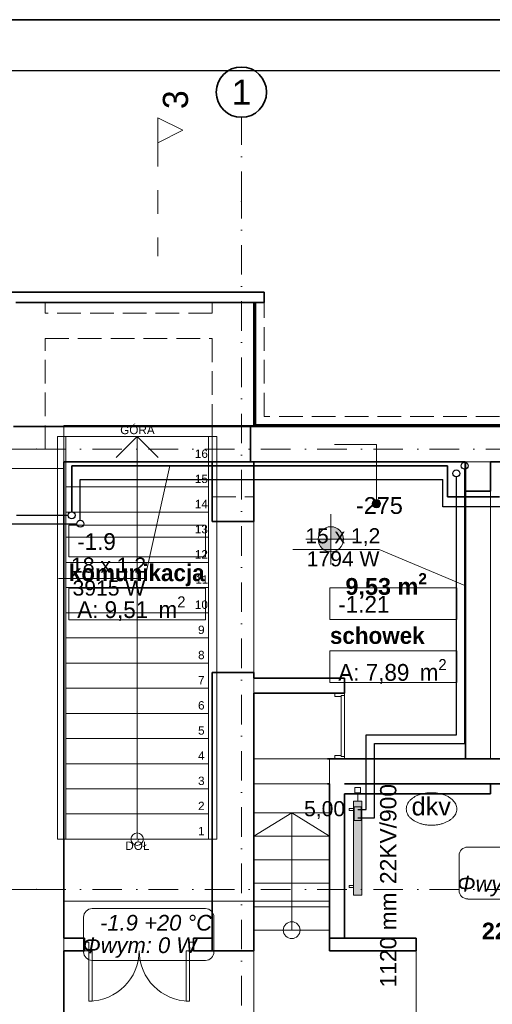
# Model space of a CAD drawing. Header units: millimetres. Extents: x -75424 to 111134, y 39940 to 476713.
# Tile 8 of 24: x 20325 to 25963, y 244921 to 256660. Entities that reach past the tile are written whole.
import ezdxf
from ezdxf.lldxf.tags import DXFTag

# ---------------------------------------------------------------- set-up
doc = ezdxf.new("R2010")
doc.units = ezdxf.units.MM
doc.header["$MEASUREMENT"] = 0
for name, pattern in [('Krawędzie ukryte', [3.912222, 2.822222, -1.09]), ('Kropki i Kreski', [6.702778, 3.527778, -1.763889, 0, -1.411111]), ('Przerywana', [5.644444, 2.822222, -2.822222])]:
    doc.linetypes.add(name, pattern=pattern)
for name, color, linetype in [('#podkład', 252, 'Continuous'), ('- A - ocieplenie', 7, 'Continuous'), ('- strefy pomieszczeń', 7, 'Continuous'), ('_TABELA', 7, 'Continuous'), ('Drzwi Archicad', 7, 'Continuous'), ('IS_Armatura_podłączeniowa_grz._dolnozas.', 7, 'SOLID'), ('IS_Armatura_Therm', 7, 'SOLID'), ('IS_Grafika', 7, 'SOLID'), ('IS_Grzejniki_Plan_rzut', 7, 'SOLID'), ('IS_Opisy_działek_Therm', 7, 'SOLID'), ('IS_Powrót', 5, 'DASH'), ('IS_Text_Armatury_Therm', 7, 'Continuous'), ('IS_Text_Konstrukcji', 7, 'Continuous'), ('IS_Text_Odbiornikow_Therm', 7, 'Continuous'), ('IS_Zasilanie', 1, 'SOLID'), ('Konstrukcja - Belki', 7, 'Continuous'), ('Konstrukcja - Schody', 7, 'Continuous'), ('Konstrukcja - Siatka mod', 7, 'Continuous'), ('Konstrukcja - Stropy', 7, 'Continuous'), ('Konstrukcja - Ściany działowe', 7, 'Continuous'), ('Konstrukcja - Ściany nośne wew..P', 7, 'Continuous'), ('Konstrukcja - Ściany zewnętrzne', 7, 'Continuous'), ('Wymiarowanie - Poziomy', 7, 'Continuous'), ('z JAN', 7, 'Continuous'), ('Znaczniki - Przekroje', 7, 'Continuous')]:
    doc.layers.add(name, color=color, linetype=linetype)
doc.styles.add('MtXpl_Arial', font='arial.ttf', dxfattribs={"height": 0.2})
doc.styles.add('MtXpl_Arial1', font='ariali.ttf', dxfattribs={"height": 0.2})
doc.styles.get("Standard").update_dxf_attribs({"font": 'arial.ttf'})
doc.styles.add('STYL_AUTOMATYCZNY_1', font='arial.ttf')
doc.styles.add('STYL_AUTOMATYCZNY_2', font='arial.ttf')
doc.styles.add('STYL_AUTOMATYCZNY_4', font='arial.ttf')
doc.styles.add('STYL_AUTOMATYCZNY_6', font='txt')
doc.styles.add('STYL_AUTOMATYCZNY_9', font='txt')
doc.linetypes.add('CO_LINE', pattern='A,12.7,-5.08,["C.O.",Standard,S=2.54,R=0,X=-2.54,Y=-1.27],-6.35', length=24.13)
tags = doc.linetypes.add('DASH', pattern=[15, 10, -5]).pattern_tags.tags
tags[6:7] = [DXFTag(74, 4), DXFTag(75, 0), DXFTag(340, '0'), DXFTag(46, 0.0), DXFTag(50, 0.0), DXFTag(44, 0.0), DXFTag(45, 0.0)]
tags[4:5] = [DXFTag(74, 4), DXFTag(75, 0), DXFTag(340, '0'), DXFTag(46, 0.0), DXFTag(50, 0.0), DXFTag(44, 0.0), DXFTag(45, 0.0)]
tags = doc.linetypes.add('SOLID', pattern=[10, 10, 0]).pattern_tags.tags
tags[6:7] = [DXFTag(74, 4), DXFTag(75, 0), DXFTag(340, '0'), DXFTag(46, 0.0), DXFTag(50, 0.0), DXFTag(44, 0.0), DXFTag(45, 0.0)]
tags[4:5] = [DXFTag(74, 4), DXFTag(75, 0), DXFTag(340, '0'), DXFTag(46, 0.0), DXFTag(50, 0.0), DXFTag(44, 0.0), DXFTag(45, 0.0)]

# ---------------------------------------------------------------- blocks, each defined once
blk = doc.blocks.new('SDFGHB')
at = {"linetype": 'Continuous', "lineweight": 13}
blk.add_hatch(color=252, dxfattribs=at).paths.add_polyline_path([(24189, 470890), (24193, 470871), (24204, 470854), (24220, 470844), (24239, 470840), (24258, 470844), (24274, 470854), (24285, 470871), (24289, 470890), (24285, 470909), (24274, 470925), (24258, 470936), (24239, 470940), (24220, 470936), (24204, 470925), (24193, 470909)])
at = {"layer": 'Wymiarowanie - Poziomy', "linetype": 'Continuous', "lineweight": 13}
for points in [[(23695, 470465), (23845, 470465), (23834, 470522), (23801, 470571), (23753, 470603), (23695, 470615)], [(23695, 470465), (23545, 470465), (23557, 470407), (23589, 470359), (23638, 470326), (23695, 470315)]]:
    blk.add_hatch(color=252, dxfattribs=at).paths.add_polyline_path(points)
at = {"layer": '- A - ocieplenie', "color": 252, "linetype": 'Continuous', "lineweight": 35, "ltscale": 100}
blk.add_line((22898, 473290), (22778, 473290), dxfattribs=at)
blk.add_line((22898, 473290), (22778, 473290), dxfattribs=at)
at = {"layer": '- A - ocieplenie', "color": 252, "linetype": 'Continuous', "lineweight": 35, "ltscale": 100, "flags": 128}
for points in [[(22898, 473410), (19817, 473410)], [(22898, 473410), (22898, 473290)], [(19937, 473290), (22778, 473290)], [(22778, 473290), (22778, 471810)], [(22798, 471830), (22798, 473290)], [(22778, 471810), (26490, 471810)], [(26490, 471830), (22798, 471830)]]:
    blk.add_lwpolyline(points, dxfattribs=at)
at = {"layer": '- A - ocieplenie', "color": 252, "linetype": 'Krawędzie ukryte', "lineweight": 20, "ltscale": 100, "flags": 128}
for points in [[(22778, 473290), (22778, 471930)], [(22898, 471930), (22898, 473290)], [(22778, 471810), (22778, 471930)], [(26490, 471930), (22898, 471930)], [(22778, 471810), (26490, 471810)]]:
    blk.add_lwpolyline(points, dxfattribs=at)
at = {"layer": '- strefy pomieszczeń', "color": 252, "linetype": 'Continuous', "lineweight": 13, "ltscale": 100}
for p, q in [((20569, 470635), (22200, 470635)), ((20569, 470258), (20569, 470635)), ((22200, 470635), (22200, 470258)), ((22200, 470258), (20569, 470258)), ((20569, 469882), (22200, 469882)), ((20569, 469505), (20569, 469882)), ((22200, 469882), (22200, 469505)), ((23684, 469887), (25196, 469887)), ((23684, 469510), (23684, 469887)), ((25196, 469887), (25196, 469510)), ((22200, 469505), (20569, 469505)), ((25196, 469510), (23684, 469510)), ((23684, 469134), (25196, 469134)), ((23684, 468757), (23684, 469134)), ((25196, 469134), (25196, 468757)), ((25196, 468757), (23684, 468757))]:
    blk.add_line(p, q, dxfattribs=at)
at = {"color": 252, "linetype": 'Continuous', "lineweight": 18, "ltscale": 100}
for p, q in [((20534, 471690), (20434, 471690)), ((20434, 471690), (20434, 466890)), ((20534, 466890), (20534, 471690)), ((22234, 471690), (20534, 471690)), ((20534, 471690), (20534, 471390)), ((21134, 471440), (21384, 471690)), ((21384, 471390), (21384, 471690)), ((21384, 471690), (21634, 471440)), ((22334, 471690), (22234, 471690)), ((22234, 471690), (22234, 466890)), ((22234, 471390), (22234, 471690)), ((22334, 466890), (22334, 471690)), ((22234, 471390), (20534, 471390)), ((20534, 471390), (20534, 471090)), ((20534, 471390), (22234, 471390)), ((21384, 467190), (21384, 471390)), ((22234, 471090), (22234, 471390)), ((22234, 471090), (20534, 471090)), ((20534, 471090), (20534, 470790)), ((20534, 471090), (22234, 471090)), ((22234, 470790), (22234, 471090)), ((22234, 470790), (20534, 470790)), ((20534, 470790), (20534, 470490)), ((20534, 470790), (22234, 470790)), ((22234, 470490), (22234, 470790)), ((22234, 470490), (20534, 470490)), ((20534, 470490), (20534, 470190)), ((20534, 470490), (22234, 470490)), ((22234, 470190), (22234, 470490)), ((22234, 470190), (20534, 470190)), ((20534, 470190), (20534, 469890)), ((20534, 470190), (22234, 470190)), ((22234, 469890), (22234, 470190)), ((22234, 469890), (20534, 469890)), ((20534, 469890), (20534, 469590)), ((20534, 469890), (22234, 469890)), ((22234, 469590), (22234, 469890)), ((22234, 469590), (20534, 469590)), ((20534, 469590), (20534, 469290)), ((20534, 469590), (22234, 469590)), ((22234, 469290), (22234, 469590)), ((22234, 469290), (20534, 469290)), ((20534, 469290), (20534, 468990)), ((20534, 469290), (22234, 469290)), ((22234, 468990), (22234, 469290)), ((22234, 468990), (20534, 468990)), ((20534, 468990), (20534, 468690)), ((20534, 468990), (22234, 468990)), ((22234, 468690), (22234, 468990)), ((22234, 468690), (20534, 468690)), ((20534, 468690), (20534, 468390)), ((20534, 468690), (22234, 468690)), ((22234, 468390), (22234, 468690)), ((22234, 468390), (20534, 468390)), ((20534, 468390), (20534, 468090)), ((20534, 468390), (22234, 468390)), ((22234, 468090), (22234, 468390)), ((22234, 468090), (20534, 468090)), ((20534, 468090), (20534, 467790)), ((20534, 468090), (22234, 468090)), ((22234, 467790), (22234, 468090)), ((22234, 467790), (20534, 467790)), ((20534, 467790), (20534, 467490)), ((20534, 467790), (22234, 467790)), ((22234, 467490), (22234, 467790)), ((22234, 467490), (20534, 467490)), ((20534, 467490), (20534, 467190)), ((20534, 467490), (22234, 467490)), ((22234, 467190), (22234, 467490)), ((22234, 467190), (20534, 467190)), ((20534, 467190), (20534, 466890)), ((20534, 467190), (22234, 467190)), ((21384, 466890), (21384, 467190)), ((22234, 466890), (22234, 467190)), ((20434, 466890), (20534, 466890)), ((20534, 466890), (22234, 466890)), ((22234, 466890), (22334, 466890))]:
    blk.add_line(p, q, dxfattribs=at)
at = {"color": 252, "linetype": 'Continuous', "lineweight": 13, "ltscale": 100}
for p, q in [((24239, 471597), (23739, 471597)), ((24239, 470940), (24239, 471597))]:
    blk.add_line(p, q, dxfattribs=at)
blk.add_circle((24239, 470890), 50, dxfattribs=at)
at = {"color": 252, "linetype": 'Continuous', "lineweight": 18, "ltscale": 100}
for start, end in [(0, 180), (180, 0)]:
    blk.add_arc((21384, 466890), 75, start, end, dxfattribs=at)
at = {"layer": 'Drzwi Archicad', "color": 252, "linetype": 'Continuous', "lineweight": 35, "ltscale": 100}
for p, q in [((22278, 470679), (22778, 470679)), ((22278, 468879), (22778, 468879)), ((23743, 468629), (23678, 468629)), ((23858, 468629), (23743, 468629)), ((23858, 468629), (23743, 468629)), ((23743, 467849), (23678, 467849)), ((23858, 467849), (23743, 467849)), ((23858, 467849), (23743, 467849)), ((22778, 465560), (22218, 465560))]:
    blk.add_line(p, q, dxfattribs=at)
at = {"layer": 'Drzwi Archicad', "color": 252, "linetype": 'Continuous', "lineweight": 13, "ltscale": 100}
for p, q in [((23858, 468629), (23743, 468629)), ((23743, 468629), (23743, 468589)), ((23858, 468601), (23858, 468629)), ((23743, 468589), (23818, 468589)), ((23818, 468589), (23818, 468601)), ((23818, 468601), (23858, 468601)), ((23818, 467877), (23818, 468601)), ((23818, 468601), (23858, 468601)), ((23858, 467877), (23858, 468601)), ((23858, 468601), (23858, 467877)), ((23818, 467889), (23743, 467889)), ((23743, 467889), (23743, 467849)), ((23743, 467849), (23858, 467849)), ((23818, 467877), (23818, 467889)), ((23858, 467877), (23818, 467877)), ((23858, 467877), (23818, 467877)), ((23858, 467849), (23858, 467877)), ((20758, 465660), (20808, 465660)), ((20808, 465660), (20808, 465560)), ((22058, 465660), (22008, 465660)), ((22008, 465660), (22008, 465560)), ((20758, 465560), (20808, 465560)), ((20808, 465560), (20808, 464960)), ((20848, 465560), (20808, 465560)), ((20848, 464960), (20848, 465560)), ((21968, 464960), (21968, 465560)), ((21968, 465560), (22008, 465560)), ((22058, 465560), (22008, 465560)), ((22008, 465560), (22008, 464960)), ((20808, 464960), (20848, 464960)), ((22008, 464960), (21968, 464960))]:
    blk.add_line(p, q, dxfattribs=at)
for centre, start, end in [((20808, 465560), 270, 0), ((22008, 465560), 180, 270)]:
    blk.add_arc(centre, 600, start, end, dxfattribs=at)
at = {"layer": 'Konstrukcja - Belki', "color": 252, "linetype": 'Continuous', "lineweight": 13, "ltscale": 100}
for p, q in [((25298, 471038), (25298, 467849)), ((25298, 471038), (25598, 471038)), ((25598, 471038), (25298, 471038)), ((25598, 471038), (25598, 467849)), ((25598, 471038), (25598, 467849)), ((25298, 467849), (25598, 467849)), ((25598, 467849), (25298, 467849))]:
    blk.add_line(p, q, dxfattribs=at)
at = {"layer": 'Konstrukcja - Schody', "color": 252, "linetype": 'Continuous', "lineweight": 13, "ltscale": 100}
for p, q in [((22778, 465805), (22778, 467205)), ((23678, 467205), (22778, 467205)), ((23678, 467205), (22778, 467205)), ((23228, 467205), (22778, 466925)), ((23228, 465805), (23228, 467205)), ((23228, 467205), (23678, 466925)), ((23678, 465805), (23678, 467205)), ((23678, 466925), (22778, 466925)), ((23678, 466645), (22778, 466645)), ((23678, 466365), (22778, 466365)), ((23678, 466085), (22778, 466085)), ((23678, 465805), (22778, 465805)), ((23678, 465805), (22778, 465805))]:
    blk.add_line(p, q, dxfattribs=at)
blk.add_circle((23228, 465805), 100, dxfattribs=at)
at = {"layer": 'Konstrukcja - Siatka mod', "color": 252, "linetype": 'Kropki i Kreski', "lineweight": 13, "ltscale": 100}
for p, q in [((22628, 474496), (22628, 475496)), ((22628, 457532), (22628, 474496)), ((20180, 471540), (19180, 471540)), ((20180, 471540), (49625, 471540)), ((20180, 466290), (19180, 466290)), ((20180, 466290), (49625, 466290))]:
    blk.add_line(p, q, dxfattribs=at)
at = {"layer": 'Konstrukcja - Siatka mod', "color": 252, "linetype": 'Continuous', "lineweight": 35, "ltscale": 100}
blk.add_circle((22628, 475796), 300, dxfattribs=at)
at = {"layer": 'Konstrukcja - Siatka mod', "color": 252, "linetype": 'Kropki i Kreski', "lineweight": 13, "ltscale": 100}
for p in [(22628, 474496), (22628, 474496), (20180, 471540), (20180, 471540), (20180, 466290), (20180, 466290)]:
    blk.add_point(p, dxfattribs=at)
at = {"layer": 'Konstrukcja - Stropy', "color": 252, "linetype": 'Continuous', "lineweight": 13, "ltscale": 100, "flags": 128}
for points in [[(40678, 471821), (20508, 471821), (20508, 466152), (22778, 466152), (22778, 463959), (31598, 463959), (31598, 466140), (40678, 466140)], [(22778, 458510), (34593, 458510), (34593, 463961), (37298, 463961), (37298, 458510), (49718, 458510), (49718, 471789), (40378, 471789), (40378, 466429), (30298, 466429), (30298, 467849), (22778, 467849)], [(25298, 471390), (22778, 471390), (22778, 467849), (25298, 467849)], [(20508, 471310), (13278, 471310), (13278, 458486), (20086, 458493), (20086, 458492), (21937, 458486), (21937, 463025), (20508, 463015)], [(20508, 471310), (13278, 471310), (13278, 458486), (20086, 458493), (20086, 458492), (21937, 458486), (21937, 463025), (20508, 463015)], [(20508, 463018), (21948, 463018), (21948, 463954), (24714, 463954), (24714, 465710), (23678, 465710), (23678, 466152), (20508, 466152)], [(20508, 463018), (21948, 463018), (21948, 463954), (24714, 463954), (24714, 465710), (23678, 465710), (23678, 466152), (20508, 466152)]]:
    blk.add_lwpolyline(points, close=True, dxfattribs=at)
at = {"layer": 'Konstrukcja - Ściany działowe', "color": 252, "linetype": 'Continuous', "lineweight": 35, "ltscale": 100}
for p, q in [((23743, 468629), (23678, 468629)), ((23858, 468629), (23743, 468629)), ((23743, 467849), (23678, 467849)), ((23858, 467849), (23743, 467849)), ((20758, 465560), (20758, 465710)), ((22058, 465560), (22058, 465710))]:
    blk.add_line(p, q, dxfattribs=at)
at = {"layer": 'Konstrukcja - Ściany działowe', "color": 252, "linetype": 'Continuous', "lineweight": 35, "ltscale": 100, "flags": 128}
for points in [[(23678, 468809), (22778, 468809)], [(23858, 468809), (23678, 468809)], [(23858, 468629), (23858, 468809)], [(22778, 468629), (23678, 468629)], [(23678, 467549), (23678, 465710)], [(23858, 465710), (23858, 467429)], [(20758, 465710), (20508, 465710)], [(22278, 465710), (22058, 465710)], [(22278, 465560), (22278, 465710)], [(23678, 465710), (23858, 465710)], [(24714, 465710), (23678, 465710)], [(23678, 465710), (23678, 465560)], [(24714, 465560), (24714, 465710)], [(20508, 465560), (20758, 465560)], [(22058, 465560), (22278, 465560)], [(23678, 465560), (24714, 465560)]]:
    blk.add_lwpolyline(points, dxfattribs=at)
at = {"layer": 'Konstrukcja - Ściany nośne wew..P', "color": 252, "linetype": 'Continuous', "lineweight": 35, "ltscale": 100}
for p, q in [((22278, 470679), (22778, 470679)), ((22278, 468879), (22778, 468879)), ((22278, 466452), (22278, 466152)), ((22778, 466152), (22778, 466452)), ((22778, 465560), (22218, 465560))]:
    blk.add_line(p, q, dxfattribs=at)
at = {"layer": 'Konstrukcja - Ściany nośne wew..P', "color": 252, "linetype": 'Continuous', "lineweight": 35, "ltscale": 100, "flags": 128}
for points in [[(20508, 466158), (20508, 471390)], [(22278, 471390), (22278, 470679)], [(22778, 470679), (22778, 471390)], [(25298, 471390), (25298, 471038)], [(25598, 471038), (25598, 471390)], [(25298, 471038), (25598, 471038)], [(22278, 468879), (22278, 465560)], [(22778, 468809), (22778, 468879)], [(22778, 465560), (22778, 468629)], [(23678, 467849), (23657, 467849)], [(25598, 467849), (23858, 467849)], [(30301, 467849), (25598, 467849)], [(23657, 467549), (23678, 467549)], [(23858, 467549), (25598, 467549)], [(25598, 467549), (23858, 467549)], [(25598, 467549), (27744, 467549)], [(25598, 467429), (25598, 467549)], [(23858, 467429), (25598, 467429)], [(20508, 465710), (20508, 466158)], [(20508, 465338), (20508, 465560)], [(20508, 461425), (20508, 465338)]]:
    blk.add_lwpolyline(points, dxfattribs=at)
at = {"layer": 'Konstrukcja - Ściany nośne wew..P', "color": 252, "linetype": 'Continuous', "lineweight": 20, "ltscale": 100, "flags": 128}
for points in [[(23678, 467849), (22778, 467849)], [(22778, 467849), (22778, 467549)], [(23678, 467549), (23678, 467849)], [(22778, 467549), (23678, 467549)]]:
    blk.add_lwpolyline(points, dxfattribs=at)
at = {"layer": 'Konstrukcja - Ściany zewnętrzne', "color": 252, "linetype": 'Continuous', "lineweight": 35, "ltscale": 100}
for p, q in [((22778, 471810), (22278, 471810)), ((22778, 471810), (22278, 471810)), ((22278, 471390), (22778, 471390)), ((22278, 471390), (22778, 471390))]:
    blk.add_line(p, q, dxfattribs=at)
at = {"layer": 'Konstrukcja - Ściany zewnętrzne', "color": 252, "linetype": 'Krawędzie ukryte', "lineweight": 20, "ltscale": 100}
blk.add_line((22278, 471810), (22278, 471390), dxfattribs=at)
at = {"layer": 'Konstrukcja - Ściany zewnętrzne', "color": 252, "linetype": 'Krawędzie ukryte', "lineweight": 20, "ltscale": 100, "flags": 128}
for points in [[(20287, 473290), (19937, 473290)], [(20287, 473160), (20287, 473290)], [(22778, 473290), (22278, 473290)], [(22278, 473290), (22278, 473160)], [(22778, 471810), (22778, 473290)], [(22278, 473160), (20287, 473160)], [(20287, 472860), (22278, 472860)], [(20287, 471540), (20287, 472860)], [(22278, 472860), (22278, 470970)], [(19937, 471540), (20287, 471540)], [(22778, 470970), (22778, 471390)], [(22278, 470970), (22778, 470970)]]:
    blk.add_lwpolyline(points, dxfattribs=at)
at = {"layer": 'Konstrukcja - Ściany zewnętrzne', "color": 252, "linetype": 'Continuous', "lineweight": 35, "ltscale": 100, "flags": 128}
for points in [[(19908, 471810), (20508, 471810)], [(22736, 471810), (20508, 471810)], [(22736, 471390), (22736, 471810)], [(26490, 471810), (22778, 471810)], [(20508, 471390), (22736, 471390)], [(22778, 471390), (25298, 471390)], [(25598, 471390), (26490, 471390)]]:
    blk.add_lwpolyline(points, dxfattribs=at)
at = {"layer": 'Wymiarowanie - Poziomy', "color": 252, "linetype": 'Continuous', "lineweight": 13, "ltscale": 100}
for p, q in [((23695, 470165), (23695, 470765)), ((23395, 470465), (23995, 470465))]:
    blk.add_line(p, q, dxfattribs=at)
blk.add_circle((23695, 470465), 150, dxfattribs=at)
at = {"layer": 'z JAN', "color": 252, "linetype": 'Continuous', "lineweight": 13, "ltscale": 100, "flags": 128}
for points in [[(22778, 467205), (22778, 471390), (25304, 471390), (25304, 469933), (25304, 467849), (23678, 467849), (23678, 467205)], [(27762, 471390), (25304, 471390)]]:
    blk.add_lwpolyline(points, close=True, dxfattribs=at)
at = {"layer": 'Znaczniki - Przekroje', "color": 252, "linetype": 'Przerywana', "lineweight": 13, "ltscale": 100}
blk.add_line((21629, 475192), (21629, 473842), dxfattribs=at)
at = {"layer": 'Znaczniki - Przekroje', "color": 252, "linetype": 'Continuous', "lineweight": 13, "ltscale": 100, "flags": 128}
blk.add_lwpolyline([(21629, 475492), (21629, 475192), (21929, 475342)], close=True, dxfattribs=at)
at = {"layer": '- strefy pomieszczeń', "color": 252, "linetype": 'Continuous', "lineweight": 13, "char_height": 200, "attachment_point": 1}
for s, insert, style in [('\\A1;{\\pql;\\pt0,500;\\fGeneva CE|b0|i0|c0|p0;\\W1.000000;-1.9\\fGeneva CE|b0|i0|c0|p0;\\W1.000000;\\A1{\\H.66x;\\S^  ;}\\fGeneva CE|b0|i0|c0|p0;\\W1.000000;\\fGeneva CE|b0|i0|c0|p0;\\W1.000000;\\A1{\\H.66x;\\S^  ;}}', (20669, 470538), 'STYL_AUTOMATYCZNY_6'), ('\\A1;{\\pql;\\pt0,500;\\fGeneva CE|b1|i0|c0|p0;\\W1.000000;komunikacja\\fGeneva CE|b1|i0|c0|p0;\\W1.000000;\\A1{\\H.66x;\\S^  ;}\\fGeneva CE|b1|i0|c0|p0;\\W1.000000;\\fGeneva CE|b1|i0|c0|p0;\\W1.000000;\\A1{\\H.66x;\\S^  ;}}', (20569, 470166), 'STYL_AUTOMATYCZNY_9'), ('\\A1;{\\pql;\\pt0,500;\\fGeneva CE|b0|i0|c0|p0;\\W1.000000;-1.21\\fGeneva CE|b0|i0|c0|p0;\\W1.000000;\\A1{\\H.66x;\\S^  ;}\\fGeneva CE|b0|i0|c0|p0;\\W1.000000;\\fGeneva CE|b0|i0|c0|p0;\\W1.000000;\\A1{\\H.66x;\\S^  ;}}', (23784, 469790), 'STYL_AUTOMATYCZNY_6'), ('\\A1;{\\pql;\\pt0,500;\\fGeneva CE|b0|i0|c0|p0;\\W1.000000;A: 9,51\\fGeneva CE|b0|i0|c0|p0;\\W1.000000;\\A1{\\H.66x;\\S^  ;}\\fGeneva CE|b0|i0|c0|p0;\\W1.000000; m\\fGeneva CE|b0|i0|c0|p0;\\W1.000000;\\A1{\\H.66x;\\S2^  ;}}', (20669, 469785), 'STYL_AUTOMATYCZNY_6'), ('\\A1;{\\pql;\\pt0,500;\\fGeneva CE|b1|i0|c0|p0;\\W1.000000;schowek\\fGeneva CE|b1|i0|c0|p0;\\W1.000000;\\A1{\\H.66x;\\S^  ;}\\fGeneva CE|b1|i0|c0|p0;\\W1.000000;\\fGeneva CE|b1|i0|c0|p0;\\W1.000000;\\A1{\\H.66x;\\S^  ;}}', (23684, 469418), 'STYL_AUTOMATYCZNY_9'), ('\\A1;{\\pql;\\pt0,500;\\fGeneva CE|b0|i0|c0|p0;\\W1.000000;A: 7,89\\fGeneva CE|b0|i0|c0|p0;\\W1.000000;\\A1{\\H.66x;\\S^  ;}\\fGeneva CE|b0|i0|c0|p0;\\W1.000000; m\\fGeneva CE|b0|i0|c0|p0;\\W1.000000;\\A1{\\H.66x;\\S2^  ;}}', (23784, 469037), 'STYL_AUTOMATYCZNY_6')]:
    blk.add_mtext(s, dxfattribs=dict(at, insert=insert, style=style))
at = {"color": 252, "linetype": 'Continuous', "lineweight": 15, "char_height": 100, "attachment_point": 4, "style": 'STYL_AUTOMATYCZNY_1'}
for s, insert in [('\\A1;{\\pql;\\fArial|b0|i0|c238|p0;\\W1.000000;GÓRA}', (21182, 471768)), ('\\A1;{\\pql;\\fArial|b0|i0|c238|p0;\\W1.000000;16}', (22073, 471485)), ('\\A1;{\\pql;\\fArial|b0|i0|c238|p0;\\W1.000000;15}', (22073, 471185)), ('\\A1;{\\pql;\\fArial|b0|i0|c238|p0;\\W1.000000;14}', (22073, 470886)), ('\\A1;{\\pql;\\fArial|b0|i0|c238|p0;\\W1.000000;13}', (22073, 470585)), ('\\A1;{\\pql;\\fArial|b0|i0|c238|p0;\\W1.000000;12}', (22073, 470286)), ('\\A1;{\\pql;\\fArial|b0|i0|c238|p0;\\W1.000000;11}', (22078, 469986)), ('\\A1;{\\pql;\\fArial|b0|i0|c238|p0;\\W1.000000;10}', (22073, 469685)), ('\\A1;{\\pql;\\fArial|b0|i0|c238|p0;\\W1.000000;9}', (22111, 469385)), ('\\A1;{\\pql;\\fArial|b0|i0|c238|p0;\\W1.000000;8}', (22111, 469085)), ('\\A1;{\\pql;\\fArial|b0|i0|c238|p0;\\W1.000000;7}', (22111, 468786)), ('\\A1;{\\pql;\\fArial|b0|i0|c238|p0;\\W1.000000;6}', (22111, 468485)), ('\\A1;{\\pql;\\fArial|b0|i0|c238|p0;\\W1.000000;5}', (22111, 468185)), ('\\A1;{\\pql;\\fArial|b0|i0|c238|p0;\\W1.000000;4}', (22111, 467886)), ('\\A1;{\\pql;\\fArial|b0|i0|c238|p0;\\W1.000000;3}', (22111, 467585)), ('\\A1;{\\pql;\\fArial|b0|i0|c238|p0;\\W1.000000;2}', (22111, 467286)), ('\\A1;{\\pql;\\fArial|b0|i0|c238|p0;\\W1.000000;1}', (22111, 466986)), ('\\A1;{\\pql;\\fArial|b0|i0|c238|p0;\\W1.000000;DÓŁ}', (21243, 466811))]:
    blk.add_mtext(s, dxfattribs=dict(at, insert=insert))
at = {"layer": 'Konstrukcja - Siatka mod', "color": 252, "linetype": 'Continuous', "lineweight": 13, "insert": (22513, 475946), "char_height": 300, "attachment_point": 1, "style": 'STYL_AUTOMATYCZNY_1'}
blk.add_mtext('\\A1;{\\pql;\\pt0;\\fArial|b0|i0|c238|p0;\\W1.000000;1}', dxfattribs=at)
at = {"layer": 'Wymiarowanie - Poziomy', "color": 252, "linetype": 'Continuous', "lineweight": 13, "insert": (23995, 470765), "char_height": 200, "width": 548.97, "attachment_point": 7, "style": 'STYL_AUTOMATYCZNY_4'}
blk.add_mtext('\\A1;{\\pql;\\fArial|b0|i0|c238|p0;\\W1.000000;-275}', dxfattribs=at)
at = {"layer": 'z JAN', "color": 252, "linetype": 'Continuous', "lineweight": 15, "char_height": 200, "attachment_point": 7, "style": 'STYL_AUTOMATYCZNY_2'}
for s, insert in [('\\A1;{\\pql;\\fArial|b1|i0|c238|p0;\\W1.000000;9,53 m\\fArial|b1|i0|c238|p0;\\W1.000000;\\A1{\\H.66x;\\S2^  ;}}', (23869, 469745)), ('\\A1;{\\pql;\\fArial|b1|i0|c238|p0;\\W1.000000;22,55 m\\fArial|b1|i0|c238|p0;\\W1.000000;\\A1{\\H.66x;\\S2^  ;}}', (25496, 465636))]:
    blk.add_mtext(s, dxfattribs=dict(at, insert=insert))
at = {"layer": 'Znaczniki - Przekroje', "color": 252, "linetype": 'Continuous', "lineweight": 13, "insert": (21995, 475818), "char_height": 300, "attachment_point": 9, "rotation": 90, "style": 'STYL_AUTOMATYCZNY_6'}
blk.add_mtext('\\A1;{\\pqr;\\pt0;\\fGeneva CE|b0|i0|c0|p0;\\W1.000000;3}', dxfattribs=at)

msp = doc.modelspace()

# ---------------------------------------------------------------- linework, layer by layer
at = {"layer": '_TABELA', "color": 7}
msp.add_lwpolyline([(10825, 256660), (52825, 256660), (10825, 256660), (10825, 226960), (52825, 226960), (52825, 256660)], dxfattribs=at)
msp.add_lwpolyline([(52225, 256050), (13325, 256050), (13325, 227570), (52225, 227570)], close=True, dxfattribs=at)
at = {"layer": 'IS_Armatura_podłączeniowa_grz._dolnozas.', "color": 7, "lineweight": 5, "ltscale": 10}
for p, q in [((24317, 247274), (24317, 247114)), ((24397, 247274), (24317, 247274)), ((24397, 247114), (24397, 247274)), ((24317, 247114), (24397, 247114))]:
    msp.add_line(p, q, dxfattribs=at)
at = {"layer": 'IS_Armatura_Therm', "color": 7, "lineweight": 5, "ltscale": 10}
for p, q in [((24389, 247507), (24324, 247507)), ((24324, 247507), (24324, 247442)), ((24389, 247442), (24389, 247507)), ((24324, 247442), (24389, 247442)), ((24357, 247344), (24357, 247442))]:
    msp.add_line(p, q, dxfattribs=at)
at = {"layer": 'IS_Grafika', "color": 7, "lineweight": 5, "ltscale": 10}
for points, knots in [([(25238, 247444), (25223, 247444), (25194, 247443), (25151, 247437), (25111, 247427), (25074, 247414), (25040, 247398), (25011, 247378), (24985, 247357), (24964, 247333), (24949, 247307), (24939, 247279), (24937, 247260), (24937, 247250)], [0, 0, 0, 0, 44.551799, 87.463809, 128.633135, 167.946913, 205.304033, 240.642875, 273.978003, 305.448731, 335.37975, 364.344465, 393.203815, 393.203815, 393.203815, 393.203815]), ([(25539, 247250), (25539, 247260), (25537, 247279), (25527, 247307), (25511, 247333), (25491, 247357), (25465, 247378), (25435, 247398), (25401, 247414), (25364, 247427), (25324, 247437), (25282, 247443), (25253, 247444), (25238, 247444)], [0, 0, 0, 0, 28.859349, 57.824065, 87.755084, 119.225812, 152.560939, 187.899782, 225.256901, 264.570679, 305.740005, 348.652015, 393.203815, 393.203815, 393.203815, 393.203815]), ([(24937, 247250), (24937, 247241), (24939, 247221), (24949, 247193), (24964, 247167), (24985, 247143), (25011, 247122), (25040, 247103), (25074, 247086), (25111, 247073), (25151, 247064), (25194, 247057), (25223, 247056), (25238, 247056)], [0, 0, 0, 0, 28.859349, 57.824065, 87.755084, 119.225812, 152.560939, 187.899782, 225.256901, 264.570679, 305.740005, 348.652015, 393.203815, 393.203815, 393.203815, 393.203815]), ([(25238, 247056), (25253, 247056), (25282, 247057), (25324, 247064), (25364, 247073), (25401, 247086), (25435, 247103), (25465, 247122), (25491, 247143), (25511, 247167), (25527, 247193), (25537, 247221), (25539, 247241), (25539, 247250)], [0, 0, 0, 0, 44.551799, 87.463809, 128.633135, 167.946913, 205.304033, 240.642875, 273.978003, 305.448731, 335.37975, 364.344465, 393.203815, 393.203815, 393.203815, 393.203815])]:
    msp.add_open_spline(points, degree=3, knots=knots, dxfattribs=at)
at = {"layer": 'IS_Grzejniki_Plan_rzut', "color": 7, "lineweight": 5, "ltscale": 10}
for p, q in [((24307, 247344), (24307, 246224)), ((24407, 247344), (24307, 247344)), ((24407, 246224), (24407, 247344)), ((24307, 247257), (24257, 247257)), ((24257, 247257), (24257, 247232)), ((24257, 247232), (24307, 247232)), ((24257, 246312), (24257, 246337)), ((24257, 246337), (24307, 246337)), ((24307, 246312), (24257, 246312)), ((24307, 246224), (24407, 246224))]:
    msp.add_line(p, q, dxfattribs=at)
at = {"layer": 'IS_Grzejniki_Plan_rzut', "color": 251, "linetype": 'Continuous', "lineweight": 5, "ltscale": 10, "extrusion": (0, 0, -1)}
for points in [[(-24407, 246224), (-24307, 247344), (-24307, 246224)], [(-24307, 247344), (-24407, 246224), (-24407, 247344)]]:
    msp.add_solid(points, dxfattribs=at)
at = {"layer": 'IS_Opisy_działek_Therm', "color": 7, "lineweight": 5, "ltscale": 10}
for p, q in [((22115, 251342), (21819, 249996)), ((24613, 250345), (23583, 250345)), ((25634, 249916), (24613, 250345)), ((21819, 249996), (20789, 249996))]:
    msp.add_line(p, q, dxfattribs=at)
at = {"layer": 'IS_Powrót', "color": 4, "linetype": 'CO_LINE', "lineweight": 30, "ltscale": 20}
msp.add_line((21048, 250693), (21048, 251178), dxfattribs=at)
at = {"layer": 'IS_Powrót', "color": 4, "linetype": 'CO_LINE', "lineweight": 30, "ltscale": 30}
for p, q in [((21048, 251178), (25374, 251178)), ((25374, 250853), (25374, 251178)), ((25534, 250853), (25534, 251209)), ((26160, 250853), (25374, 250853))]:
    msp.add_line(p, q, dxfattribs=at)
at = {"layer": 'IS_Powrót', "color": 5, "lineweight": 30, "ltscale": 20}
for p, q in [((25534, 248132), (25534, 251209)), ((20077, 250651), (21006, 250651)), ((24458, 247244), (24458, 248132)), ((24458, 248132), (25534, 248132)), ((24357, 247244), (24458, 247244))]:
    msp.add_line(p, q, dxfattribs=at)
at = {"layer": 'IS_Powrót', "color": 5, "linetype": 'Continuous', "lineweight": 30, "ltscale": 20}
for centre in [(25534, 251251), (21048, 250651)]:
    msp.add_circle(centre, 42, dxfattribs=at)
at = {"layer": 'IS_Text_Konstrukcji', "color": 7, "linetype": 'SOLID', "lineweight": 5, "ltscale": 10}
for p, q in [((27273, 246796), (25670, 246796)), ((25566, 246693), (25566, 246280)), ((25670, 246176), (27273, 246176)), ((22540, 246063), (21191, 246063)), ((21088, 245960), (21088, 245547)), ((22643, 245547), (22643, 245960)), ((21191, 245443), (22540, 245443))]:
    msp.add_line(p, q, dxfattribs=at)
for centre, start, end in [((25670, 246693), 90, 180), ((25670, 246280), 180, 270), ((21191, 245960), 90, 180), ((22540, 245960), 360, 90), ((21191, 245547), 180, 270), ((22540, 245547), 270, 0)]:
    msp.add_arc(centre, 103, start, end, dxfattribs=at)
at = {"layer": 'IS_Zasilanie', "color": 6, "linetype": 'CO_LINE', "lineweight": 35, "ltscale": 20}
for p, q in [((20946, 250793), (20946, 251342)), ((25430, 250973), (25430, 251342)), ((25634, 250973), (25634, 251300)), ((26050, 250973), (25430, 250973))]:
    msp.add_line(p, q, dxfattribs=at)
at = {"layer": 'IS_Zasilanie', "color": 6, "linetype": 'CO_LINE', "lineweight": 35, "ltscale": 30}
msp.add_line((20946, 251342), (25430, 251342), dxfattribs=at)
at = {"layer": 'IS_Zasilanie', "color": 1, "lineweight": 30, "ltscale": 10}
for p, q in [((25634, 248032), (25634, 251300)), ((20288, 250751), (20900, 250751)), ((24558, 247144), (24558, 248032)), ((24558, 248032), (25634, 248032)), ((24357, 247144), (24558, 247144))]:
    msp.add_line(p, q, dxfattribs=at)
for centre in [(25634, 251342), (20946, 250751)]:
    msp.add_circle(centre, 42, dxfattribs=at)

# ---------------------------------------------------------------- block references
at = {"layer": '#podkład'}
msp.add_blockref('SDFGHB', (342, -220000), dxfattribs=at)

# ---------------------------------------------------------------- texts
at = {"layer": 'IS_Grafika', "color": 7, "lineweight": 5, "ltscale": 10, "style": 'MtXpl_Arial'}
msp.add_text('dkv', height=216, dxfattribs=at).set_placement((25000, 247173))
at = {"layer": 'IS_Opisy_działek_Therm', "color": 7, "lineweight": 5, "ltscale": 10, "style": 'MtXpl_Arial'}
for s, p in [('15 x 1,2', (23732, 250417)), ('1794 W', (23750, 250143)), ('18 x 1,2', (20938, 250067)), ('3915 W', (20956, 249794))]:
    msp.add_text(s, height=180, dxfattribs=at).set_placement(p)
at = {"layer": 'IS_Text_Armatury_Therm', "color": 7, "linetype": 'SOLID', "lineweight": 5, "ltscale": 10, "insert": (24207, 247130), "char_height": 180, "attachment_point": 9}
msp.add_mtext('\\fArial|b0|i0;5,00  ', dxfattribs=at)
at = {"layer": 'IS_Text_Konstrukcji', "color": 7, "linetype": 'SOLID', "lineweight": 5, "ltscale": 10, "style": 'MtXpl_Arial1'}
for s, p in [('Φwym: 1794 W', (25544, 246265)), ('-1.9', (21284, 245800)), ('+20 °C', (21810, 245800)), ('Φwym: 0 W', (21073, 245532))]:
    msp.add_text(s, height=187.2, dxfattribs=at).set_placement(p)
at = {"layer": 'IS_Text_Odbiornikow_Therm', "color": 7, "linetype": 'SOLID', "lineweight": 5, "ltscale": 10, "char_height": 194.4, "rotation": 90}
for s, insert, attachment_point in [('\\fArial|b0|i0;22KV/900', (24624, 246355), 1), ('\\fArial|b0|i0;1120 mm', (24624, 246255), 3)]:
    msp.add_mtext(s, dxfattribs=dict(at, insert=insert, attachment_point=attachment_point))

doc.saveas('drawing.dxf')
